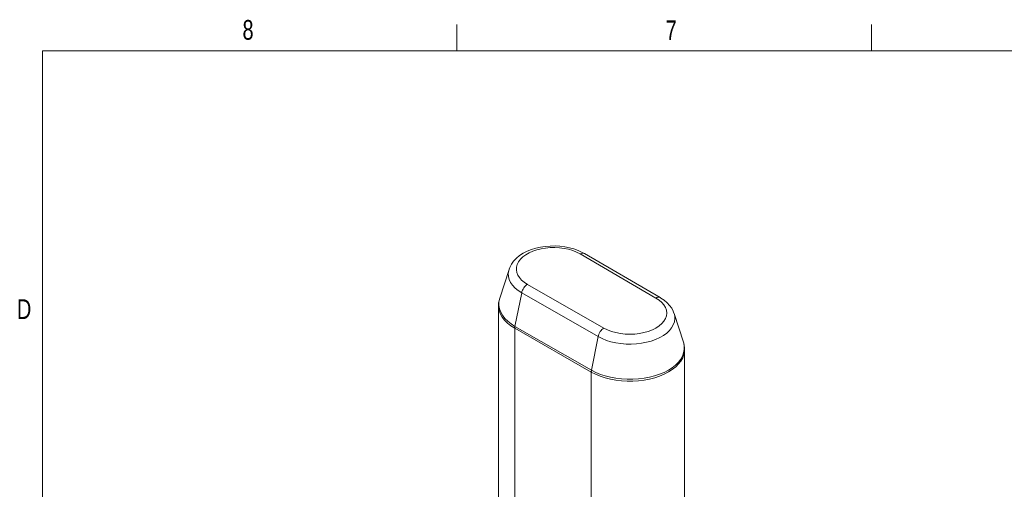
# Model space of a CAD drawing. Extents: x 13 to 426, y 6 to 274.
# Tile 29 of 40: x 13 to 132, y 217 to 274. Entities that reach past the tile are written whole.
import ezdxf

# ---------------------------------------------------------------- set-up
doc = ezdxf.new("R2010")
doc.units = 0
doc.header["$MEASUREMENT"] = 0
doc.styles.add('SLDTEXTSTYLE0', font='txt', dxfattribs={"width": 0.75})

msp = doc.modelspace()

# ---------------------------------------------------------------- linework, layer by layer
at = {"color": 7, "linetype": 'Continuous', "lineweight": 0}
for p, q in [((65.91, 270.31), (65.91, 273.48)), ((115.91, 270.31), (115.91, 273.48))]:
    msp.add_line(p, q, dxfattribs=at)
at = {"color": 7, "linetype": 'Continuous', "lineweight": 15}
for p, q in [((15.91, 270.31), (415.96, 270.31)), ((15.91, 270.31), (15.91, 9.96)), ((89.92, 240.48), (80.77, 245.81)), ((90.43, 240.53), (81.28, 245.85)), ((72.19, 243.93), (71.07, 240.46)), ((74.41, 242.13), (83.64, 236.85)), ((71.08, 240.49), (71.07, 240.46)), ((73.72, 241.11), (72.91, 237.05)), ((82.94, 235.82), (73.72, 241.11)), ((70.93, 239.56), (70.93, 205.47)), ((93.22, 235.15), (92.11, 238.62)), ((72.89, 236.83), (72.89, 203.01)), ((82.12, 231.55), (72.89, 236.83)), ((72.91, 237.05), (82.14, 231.77)), ((82.94, 235.82), (82.14, 231.77)), ((93.37, 202.87), (93.37, 234.25)), ((82.12, 231.55), (82.12, 199.52))]:
    msp.add_line(p, q, dxfattribs=at)
at = {"color": 7, "linetype": 'Continuous', "lineweight": 15, "flags": 128}
for points in [[(81.28, 245.85), (81.03, 245.99), (80.54, 246.21), (80.02, 246.4), (79.47, 246.55), (78.91, 246.66), (78.33, 246.73), (77.74, 246.76), (77.15, 246.75), (76.57, 246.7), (75.99, 246.61), (75.43, 246.49), (74.9, 246.32), (74.39, 246.12), (73.91, 245.88), (73.47, 245.6), (73.08, 245.28), (72.75, 244.93), (72.47, 244.55), (72.27, 244.16), (72.2, 243.94)], [(80.77, 245.81), (80.34, 246.02), (79.88, 246.21), (79.37, 246.36), (78.84, 246.47), (78.29, 246.54), (77.73, 246.57), (77.16, 246.56), (76.6, 246.51), (76.06, 246.42), (75.54, 246.29), (75.05, 246.12), (74.6, 245.92), (74.2, 245.69), (73.85, 245.43), (73.57, 245.15), (73.34, 244.85), (73.19, 244.54), (73.1, 244.22), (73.08, 243.89), (73.14, 243.56), (73.26, 243.25), (73.45, 242.94), (73.71, 242.65), (74.03, 242.38), (74.41, 242.13)], [(81.28, 245.85), (81.21, 245.88), (81.11, 245.9), (81, 245.89), (80.89, 245.86), (80.77, 245.81)], [(73.72, 241.11), (73.29, 241.38), (72.92, 241.68), (72.62, 242.01), (72.38, 242.35), (72.21, 242.71), (72.12, 243.07), (72.1, 243.44), (72.15, 243.81), (72.19, 243.93)], [(73.72, 241.11), (73.75, 241.26), (73.81, 241.41), (73.88, 241.56), (73.97, 241.71), (74.07, 241.84), (74.18, 241.95), (74.29, 242.05), (74.41, 242.13)], [(71.09, 240.49), (71.03, 240.32), (70.94, 239.88), (70.93, 239.57)], [(71.07, 240.46), (71.04, 240.36), (70.97, 239.96), (70.97, 239.56), (71.04, 239.16), (71.19, 238.77), (71.4, 238.39), (71.69, 238.02), (72.04, 237.67), (72.45, 237.35), (72.91, 237.05)], [(83.64, 236.85), (84.07, 236.63), (84.56, 236.44), (85.08, 236.3), (85.63, 236.19), (86.2, 236.12), (86.78, 236.1), (87.36, 236.13), (87.92, 236.19), (88.47, 236.3), (88.99, 236.45), (89.48, 236.63), (89.91, 236.86), (90.29, 237.11), (90.62, 237.39), (90.87, 237.69), (91.06, 238), (91.17, 238.33), (91.21, 238.67), (91.18, 239), (91.06, 239.33), (90.88, 239.65), (90.63, 239.95), (90.3, 240.23), (89.92, 240.48)], [(89.92, 240.48), (90.04, 240.53), (90.16, 240.57), (90.27, 240.57), (90.37, 240.56), (90.43, 240.53)], [(92.09, 238.64), (92.01, 238.88), (91.82, 239.24), (91.57, 239.58), (91.27, 239.91), (90.91, 240.21), (90.51, 240.48), (90.43, 240.53)], [(72.89, 236.83), (72.42, 237.13), (72.01, 237.46), (71.66, 237.8), (71.37, 238.17), (71.16, 238.55), (71.01, 238.95), (70.94, 239.35), (70.93, 239.57)], [(92.11, 238.62), (92.18, 238.31), (92.19, 237.95), (92.14, 237.59), (92.01, 237.23), (91.81, 236.89), (91.54, 236.56), (91.21, 236.25), (90.82, 235.96), (90.38, 235.71), (89.88, 235.48), (89.35, 235.29), (88.78, 235.14), (88.18, 235.02), (87.56, 234.95), (86.94, 234.92), (86.31, 234.93), (85.68, 234.98), (85.07, 235.07), (84.49, 235.2), (83.93, 235.37), (83.42, 235.58), (82.94, 235.82)], [(72.89, 236.83), (72.89, 236.86), (72.89, 236.89), (72.89, 236.91), (72.9, 236.94), (72.9, 236.97), (72.9, 237), (72.91, 237.02), (72.91, 237.05)], [(83.64, 236.85), (83.52, 236.77), (83.4, 236.67), (83.3, 236.55), (83.2, 236.42), (83.11, 236.28), (83.04, 236.13), (82.98, 235.97), (82.94, 235.82)], [(93.37, 234.24), (93.36, 234.04), (93.28, 233.65), (93.14, 233.26), (92.93, 232.88), (92.64, 232.52), (92.3, 232.17), (91.89, 231.85), (91.43, 231.56), (90.92, 231.29), (90.36, 231.06), (89.77, 230.86), (89.14, 230.7), (88.48, 230.57), (87.81, 230.49), (87.13, 230.45), (86.44, 230.45), (85.75, 230.49), (85.08, 230.57), (84.42, 230.69), (83.79, 230.85), (83.19, 231.05), (82.63, 231.28), (82.12, 231.55)], [(82.14, 231.77), (82.65, 231.5), (83.21, 231.27), (83.8, 231.08), (84.43, 230.92), (85.08, 230.79), (85.76, 230.71), (86.44, 230.67), (87.12, 230.67), (87.8, 230.72), (88.48, 230.8), (89.13, 230.92), (89.75, 231.08), (90.35, 231.28), (90.9, 231.51), (91.41, 231.78), (91.87, 232.07), (92.27, 232.39), (92.62, 232.73), (92.9, 233.1), (93.11, 233.47), (93.25, 233.86), (93.32, 234.25), (93.33, 234.65), (93.26, 235.04), (93.22, 235.15)], [(93.36, 234.23), (93.36, 234.43), (93.3, 234.85), (93.22, 235.15)], [(82.14, 231.77), (82.14, 231.74), (82.13, 231.71), (82.13, 231.68), (82.13, 231.65), (82.12, 231.63), (82.12, 231.6), (82.12, 231.57), (82.12, 231.55)]]:
    msp.add_lwpolyline(points, dxfattribs=at)

# ---------------------------------------------------------------- texts
at = {"color": 7, "char_height": 2.38, "attachment_point": 1, "style": 'SLDTEXTSTYLE0'}
for s, insert in [('8', (40.04, 274.02)), ('7', (91.09, 273.97)), ('D', (12.83, 240.33))]:
    msp.add_mtext(s, dxfattribs=dict(at, insert=insert))

doc.saveas('drawing.dxf')
